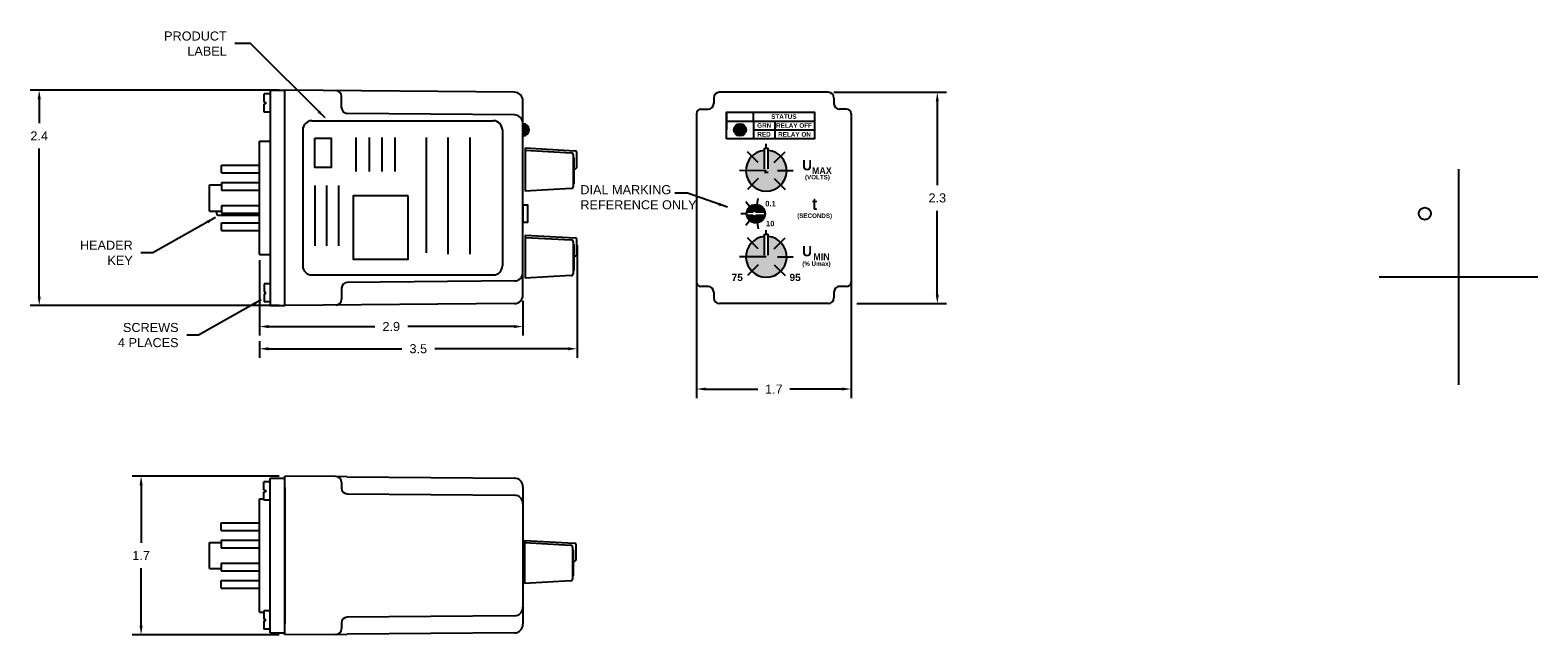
# Model space of a CAD drawing. Extents: x -17.3 to -0.7, y 9.7 to 16.4.
import ezdxf

# ---------------------------------------------------------------- set-up
doc = ezdxf.new("R2010")
doc.units = 0
doc.header["$LTSCALE"] = 0.5
doc.header["$MEASUREMENT"] = 0
doc.header["$PDMODE"] = 2
doc.header["$PDSIZE"] = 0.05
doc.linetypes.add('HIDDEN', pattern=[0.075, 0.05, -0.025])
doc.layers.get('0').update_dxf_attribs({"linetype": 'CONTINUOUS'})
doc.layers.get('DEFPOINTS').update_dxf_attribs({"linetype": 'CONTINUOUS'})
for name, color, linetype in [('ART', 7, 'CONTINUOUS'), ('Components PMPU', 7, 'CONTINUOUS'), ('DIM', 8, 'CONTINUOUS'), ('Drill Holes PMPU', 7, 'CONTINUOUS'), ('Proof Text', 7, 'CONTINUOUS')]:
    doc.layers.add(name, color=color, linetype=linetype)
doc.styles.get("Standard").update_dxf_attribs({"font": 'ARIAL.TTF'})
doc.dimstyles.get("Standard").update_dxf_attribs({"dimtxt": 0.18, "dimasz": 0.18, "dimexe": 0.18, "dimexo": 0.0625, "dimgap": 0.09, "dimtad": 0, "dimtih": 1, "dimtoh": 1, "dimdec": 4, "dimzin": 0, "dimdsep": 46, "dimtxsty": 'STANDARD', "dimcen": 0.09, "dimadec": 0, "dimazin": 0, "dimtfac": 1, "dimtdec": 4, "dimtofl": 0, "dimtmove": 0, "dimatfit": 3, "dimfxl": 1, "dimtolj": 1, "dimtzin": 0, "dimarcsym": 0})

# ---------------------------------------------------------------- blocks, each defined once
blk = doc.blocks.new('*D2')
at = {"layer": 'DEFPOINTS', "color": 0}
for p in [(-8.479, 15.691), (-8.226, 13.36), (-7.277, 13.36)]:
    blk.add_point(p, dxfattribs=at)
at = {"layer": 'DIM', "color": 0, "lineweight": -2}
for p, q in [((-8.417, 15.691), (-7.177, 15.691)), ((-7.277, 15.591), (-7.277, 14.666)), ((-7.277, 13.46), (-7.277, 14.384)), ((-8.164, 13.36), (-7.177, 13.36))]:
    blk.add_line(p, q, dxfattribs=at)
at = {"layer": 'DIM', "color": 0}
for points in [[(-7.294, 15.591), (-7.26, 15.591), (-7.277, 15.691)], [(-7.294, 13.46), (-7.26, 13.46), (-7.277, 13.36)]]:
    blk.add_solid(points, dxfattribs=at)
at = {"layer": 'DIM', "color": 0, "insert": (-7.277, 14.525), "char_height": 0.1, "attachment_point": 5}
blk.add_mtext('\\A1;2.3', dxfattribs=at)
blk = doc.blocks.new('*D3')
at = {"layer": 'DEFPOINTS', "color": 0}
for p in [(-14.748, 13.901), (-11.844, 13.454), (-11.844, 13.107)]:
    blk.add_point(p, dxfattribs=at)
at = {"layer": 'DIM', "color": 0, "lineweight": -2}
for p, q in [((-14.748, 13.838), (-14.748, 13.007)), ((-11.844, 13.392), (-11.844, 13.007)), ((-14.648, 13.107), (-13.478, 13.107)), ((-11.944, 13.107), (-13.114, 13.107))]:
    blk.add_line(p, q, dxfattribs=at)
at = {"layer": 'DIM', "color": 0}
for points in [[(-14.648, 13.124), (-14.648, 13.09), (-14.748, 13.107)], [(-11.944, 13.124), (-11.944, 13.09), (-11.844, 13.107)]]:
    blk.add_solid(points, dxfattribs=at)
at = {"layer": 'DIM', "color": 0, "insert": (-13.296, 13.107), "char_height": 0.1, "attachment_point": 5}
blk.add_mtext('\\A1;2.9', dxfattribs=at)
blk = doc.blocks.new('*D4')
at = {"layer": 'DEFPOINTS', "color": 0}
for p in [(-11.248, 14.066), (-14.748, 13.007), (-11.248, 12.862)]:
    blk.add_point(p, dxfattribs=at)
at = {"layer": 'DIM', "color": 0, "lineweight": -2}
for p, q in [((-11.248, 14.004), (-11.248, 12.762)), ((-14.748, 12.945), (-14.748, 12.762)), ((-14.648, 12.862), (-13.18, 12.862)), ((-11.348, 12.862), (-12.817, 12.862))]:
    blk.add_line(p, q, dxfattribs=at)
at = {"layer": 'DIM', "color": 0}
for points in [[(-14.648, 12.879), (-14.648, 12.845), (-14.748, 12.862)], [(-11.348, 12.879), (-11.348, 12.845), (-11.248, 12.862)]]:
    blk.add_solid(points, dxfattribs=at)
at = {"layer": 'DIM', "color": 0, "insert": (-12.998, 12.862), "char_height": 0.1, "attachment_point": 5}
blk.add_mtext('\\A1;3.5', dxfattribs=at)
blk = doc.blocks.new('*D5')
at = {"layer": 'DEFPOINTS', "color": 0}
for p in [(-14.468, 15.713), (-17.176, 13.338), (-14.468, 13.338)]:
    blk.add_point(p, dxfattribs=at)
at = {"layer": 'DIM', "color": 0, "lineweight": -2}
for p, q in [((-14.531, 15.713), (-17.276, 15.713)), ((-17.176, 15.613), (-17.176, 15.35)), ((-17.176, 13.438), (-17.176, 15.069)), ((-14.531, 13.338), (-17.276, 13.338))]:
    blk.add_line(p, q, dxfattribs=at)
at = {"layer": 'DIM', "color": 0}
for points in [[(-17.193, 15.613), (-17.159, 15.613), (-17.176, 15.713)], [(-17.193, 13.438), (-17.159, 13.438), (-17.176, 13.338)]]:
    blk.add_solid(points, dxfattribs=at)
at = {"layer": 'DIM', "color": 0, "insert": (-17.176, 15.209), "char_height": 0.1, "attachment_point": 5}
blk.add_mtext('\\A1;2.4', dxfattribs=at)
blk = doc.blocks.new('*D1')
at = {"layer": 'DEFPOINTS', "color": 0}
for p in [(-9.932, 14.463), (-8.226, 14.463), (-8.226, 12.418)]:
    blk.add_point(p, dxfattribs=at)
at = {"layer": 'DIM', "color": 0, "lineweight": -2}
for p, q in [((-9.932, 14.401), (-9.932, 12.318)), ((-8.226, 14.401), (-8.226, 12.318)), ((-9.832, 12.418), (-9.256, 12.418)), ((-8.326, 12.418), (-8.903, 12.418))]:
    blk.add_line(p, q, dxfattribs=at)
at = {"layer": 'DIM', "color": 0}
for points in [[(-9.832, 12.435), (-9.832, 12.402), (-9.932, 12.418)], [(-8.326, 12.435), (-8.326, 12.402), (-8.226, 12.418)]]:
    blk.add_solid(points, dxfattribs=at)
at = {"layer": 'DIM', "color": 0, "insert": (-9.079, 12.418), "char_height": 0.1, "attachment_point": 5}
blk.add_mtext('\\A1;1.7', dxfattribs=at)
blk = doc.blocks.new('*D6')
at = {"layer": 'DEFPOINTS', "color": 0}
for p in [(-14.469, 11.458), (-16.053, 9.708), (-14.469, 9.708)]:
    blk.add_point(p, dxfattribs=at)
at = {"layer": 'DIM', "color": 0, "lineweight": -2}
for p, q in [((-14.531, 11.458), (-16.153, 11.458)), ((-16.053, 11.358), (-16.053, 10.723)), ((-16.053, 9.808), (-16.053, 10.442)), ((-14.531, 9.708), (-16.153, 9.708))]:
    blk.add_line(p, q, dxfattribs=at)
at = {"layer": 'DIM', "color": 0}
for points in [[(-16.07, 11.358), (-16.036, 11.358), (-16.053, 11.458)], [(-16.07, 9.808), (-16.036, 9.808), (-16.053, 9.708)]]:
    blk.add_solid(points, dxfattribs=at)
at = {"layer": 'DIM', "color": 0, "insert": (-16.053, 10.583), "char_height": 0.1, "attachment_point": 5}
blk.add_mtext('\\A1;1.7', dxfattribs=at)
blk = doc.blocks.new('block 436')
at = {"layer": 'Proof Text', "color": 7, "lineweight": 25}
blk.add_lwpolyline([(1.72, 2.804), (1.72, 2.999), (2.689, 2.999), (2.689, 2.804), (1.72, 2.804)], dxfattribs=at)
blk = doc.blocks.new('block 437')
at = {"layer": 'Proof Text', "color": 7, "lineweight": 25}
blk.add_lwpolyline([(1.72, 2.999), (2.02, 2.999)], dxfattribs=at)
blk = doc.blocks.new('block 438')
at = {"layer": 'Proof Text', "color": 7, "lineweight": 25}
blk.add_lwpolyline([(2.02, 2.999), (2.02, 2.804)], dxfattribs=at)
blk = doc.blocks.new('block 439')
at = {"layer": 'Proof Text', "color": 7, "lineweight": 25}
blk.add_lwpolyline([(2.252, 2.999), (2.252, 2.804)], dxfattribs=at)
blk = doc.blocks.new('block 440')
at = {"layer": 'Proof Text', "color": 7, "lineweight": 25}
blk.add_lwpolyline([(1.72, 2.999), (1.72, 2.901)], dxfattribs=at)
blk = doc.blocks.new('block 441')
at = {"layer": 'Proof Text', "color": 7, "lineweight": 25}
blk.add_lwpolyline([(2.02, 2.901), (2.689, 2.901)], dxfattribs=at)
blk = doc.blocks.new('block 442')
at = {"layer": 'Proof Text', "color": 7, "insert": (2.059, 2.925), "char_height": 0.04998, "attachment_point": 7}
blk.add_mtext('\\fArial|b1|i0|c0|p34;\\W1;GRN', dxfattribs=at)
blk = doc.blocks.new('block 443')
at = {"layer": 'Proof Text', "color": 7, "insert": (2.061, 2.828), "char_height": 0.04998, "attachment_point": 7}
blk.add_mtext('\\fArial|b1|i0|c0|p34;\\W1;RED', dxfattribs=at)
blk = doc.blocks.new('block 444')
at = {"layer": 'Proof Text', "color": 7, "insert": (2.267, 2.924), "char_height": 0.04998, "attachment_point": 7}
blk.add_mtext('\\fArial|b1|i0|c0|p34;\\W1;RELAY OFF', dxfattribs=at)
blk = doc.blocks.new('block 445')
at = {"layer": 'Proof Text', "color": 7, "insert": (2.29, 2.826), "char_height": 0.04998, "attachment_point": 7}
blk.add_mtext('\\fArial|b1|i0|c0|p34;\\W1;RELAY ON', dxfattribs=at)
blk = doc.blocks.new('block 448')
at = {"layer": 'Proof Text', "color": 7, "insert": (2.663, 2.018), "char_height": 0.13217, "attachment_point": 7}
blk.add_mtext('\\fArial|b1|i0|c0|p34;\\W0.93;t', dxfattribs=at)
blk = doc.blocks.new('block 449')
at = {"layer": 'Proof Text', "color": 7, "insert": (2.678, 1.465), "char_height": 0.07553, "attachment_point": 7}
blk.add_mtext('\\fArial|b1|i0|c0|p34;\\W0.93;MIN', dxfattribs=at)
blk = doc.blocks.new('block 450')
at = {"layer": 'Proof Text', "color": 7, "insert": (2.556, 1.506), "char_height": 0.11333, "attachment_point": 7}
blk.add_mtext('\\fArial|b1|i0|c0|p34;\\W0.93;U', dxfattribs=at)
blk = doc.blocks.new('block 451')
at = {"layer": 'Proof Text', "color": 7, "insert": (2.663, 2.415), "char_height": 0.07553, "attachment_point": 7}
blk.add_mtext('\\fArial|b1|i0|c0|p34;\\W0.93;MAX', dxfattribs=at)
blk = doc.blocks.new('block 452')
at = {"layer": 'Proof Text', "color": 7, "insert": (2.556, 2.454), "char_height": 0.11333, "attachment_point": 7}
blk.add_mtext('\\fArial|b1|i0|c0|p34;\\W0.93;U', dxfattribs=at)
blk = doc.blocks.new('block 453')
at = {"layer": 'Proof Text', "color": 7, "insert": (2.5, 1.916), "char_height": 0.04909, "attachment_point": 7}
blk.add_mtext('\\fArial|b1|i0|c0|p34;\\W1;(SECONDS)', dxfattribs=at)
blk = doc.blocks.new('block 454')
at = {"layer": 'Proof Text', "color": 7, "insert": (2.556, 1.387), "char_height": 0.04909, "attachment_point": 7}
blk.add_mtext('\\fArial|b1|i0|c0|p34;\\W1;(% Umax)', dxfattribs=at)
blk = doc.blocks.new('block 674')
at = {"layer": 'Proof Text', "color": 7, "insert": (2.586, 2.341), "char_height": 0.04909, "attachment_point": 7}
blk.add_mtext('\\fArial|b1|i0|c0|p34;\\W1;(VOLTS)', dxfattribs=at)
blk = doc.blocks.new('block 680')
at = {"layer": 'Proof Text', "color": 7, "insert": (1.777, 1.234), "char_height": 0.07997, "attachment_point": 7}
blk.add_mtext('\\fArial|b1|i0|c0|p34;\\W1;75', dxfattribs=at)
blk = doc.blocks.new('block 681')
at = {"layer": 'Proof Text', "color": 7, "insert": (2.415, 1.234), "char_height": 0.07997, "attachment_point": 7}
blk.add_mtext('\\fArial|b1|i0|c0|p34;\\W1;95', dxfattribs=at)
blk = doc.blocks.new('block 689')
at = {"layer": 'Proof Text', "color": 7, "lineweight": 25}
blk.add_lwpolyline([(1.72, 2.999), (2.02, 2.999)], dxfattribs=at)
blk = doc.blocks.new('block 690')
at = {"layer": 'Proof Text', "color": 7, "lineweight": 25}
blk.add_lwpolyline([(2.689, 3.096), (2.689, 2.999)], dxfattribs=at)
blk = doc.blocks.new('block 691')
at = {"layer": 'Proof Text', "color": 7, "lineweight": 25}
blk.add_lwpolyline([(1.72, 3.096), (1.72, 2.999)], dxfattribs=at)
blk = doc.blocks.new('block 692')
at = {"layer": 'Proof Text', "color": 7, "lineweight": 25}
blk.add_lwpolyline([(2.02, 2.999), (2.689, 2.999)], dxfattribs=at)
blk = doc.blocks.new('block 693')
at = {"layer": 'Proof Text', "color": 7, "lineweight": 25}
blk.add_lwpolyline([(2.02, 2.999), (2.02, 3.096)], dxfattribs=at)
blk = doc.blocks.new('block 694')
at = {"layer": 'Proof Text', "color": 7, "insert": (2.213, 3.023), "char_height": 0.04998, "attachment_point": 7}
blk.add_mtext('\\fArial|b1|i0|c0|p34;\\W1;STATUS', dxfattribs=at)
blk = doc.blocks.new('block 696')
at = {"layer": 'Proof Text', "color": 7, "lineweight": 25}
blk.add_lwpolyline([(1.72, 2.804), (1.72, 3.096), (2.689, 3.096), (2.689, 2.804), (1.72, 2.804)], dxfattribs=at)
blk = doc.blocks.new('block 722')
at = {"layer": 'Proof Text', "color": 7, "insert": (2.148, 2.058), "char_height": 0.05998, "attachment_point": 7}
blk.add_mtext('\\fArial|b1|i0|c0|p34;\\W1;0.1', dxfattribs=at)
blk = doc.blocks.new('block 723')
at = {"layer": 'Proof Text', "color": 7, "insert": (2.156, 1.838), "char_height": 0.05998, "attachment_point": 7}
blk.add_mtext('\\fArial|b1|i0|c0|p34;\\W1;10', dxfattribs=at)

msp = doc.modelspace()

# ---------------------------------------------------------------- hatches: boundary and pattern name
msp.add_hatch(color=256).paths.add_polyline_path([(-11.8437, 15.3422), (-11.8437, 15.2752), (-11.8437, 15.2082, 1)])
h = msp.add_hatch(color=256)
h.paths.add_polyline_path([(-9.1419, 14.996), (-9.1419, 14.8449), (-9.1819, 14.8449), (-9.1819, 14.996, 17.0789561)], flags=16)
h.paths.add_polyline_path([(-9.1819, 14.996), (-9.1819, 15.0499, 22.4554674), (-9.1419, 15.0499), (-9.1419, 14.996, -17.0789561)])
h = msp.add_hatch(color=256)
h.paths.add_polyline_path([(-9.1419, 14.047), (-9.1419, 13.8959), (-9.1819, 13.8959), (-9.1819, 14.047, 17.0789561)], flags=16)
h.paths.add_polyline_path([(-9.1819, 14.047), (-9.1819, 14.1009, 22.4554674), (-9.1419, 14.1009), (-9.1419, 14.047, -17.0789561)])
at = {"layer": 'ART'}
msp.add_hatch(color=256, dxfattribs=at).paths.add_polyline_path([(-9.3868, 15.2752, 1), (-9.5168, 15.2752, 1)])
h = msp.add_hatch(color=256, dxfattribs=at)
h.paths.add_polyline_path([(-9.3734, 14.3345, 0.8396419), (-9.1813, 14.3345), (-9.2773, 14.3345), (-9.2773, 14.3064), (-9.3141, 14.3345)])
h.paths.add_polyline_path([(-9.1813, 14.3682, 0.8396419), (-9.3734, 14.3682), (-9.3141, 14.3682), (-9.2773, 14.3963), (-9.2773, 14.3682)])

# ---------------------------------------------------------------- linework, layer by layer
for p, q in [((-14.6981, 15.5817), (-14.6981, 15.6717)), ((-14.629, 15.6717), (-14.6981, 15.6717)), ((-14.6281, 13.3384), (-14.6281, 15.7129)), ((-14.6281, 15.7129), (-14.4681, 15.7129)), ((-11.9366, 15.6908), (-14.4681, 15.7129)), ((-11.9366, 15.6908), (-14.4681, 15.7129)), ((-14.4681, 13.3384), (-14.4681, 15.7129)), ((-13.8432, 15.5194), (-13.8432, 15.6455)), ((-13.8432, 15.5194), (-13.8432, 15.6455)), ((-9.7417, 15.6283), (-9.7417, 15.5658)), ((-8.4792, 15.6908), (-9.6792, 15.6908)), ((-8.4167, 15.6283), (-8.4167, 15.5658)), ((-14.6981, 15.5817), (-14.6826, 15.5817)), ((-14.6981, 15.4717), (-14.6981, 15.5617)), ((-14.6981, 15.5617), (-14.6826, 15.5617)), ((-14.629, 15.4717), (-14.6981, 15.4717)), ((-14.6826, 15.5817), (-14.6826, 15.5617)), ((-11.9366, 15.4408), (-13.7813, 15.4569)), ((-11.9366, 15.4408), (-13.7813, 15.4569)), ((-11.8437, 13.4543), (-11.8437, 15.597)), ((-11.8437, 13.4543), (-11.8437, 15.597)), ((-9.8822, 15.5033), (-9.8042, 15.5033)), ((-8.2762, 15.5033), (-8.3542, 15.5033)), ((-9.9322, 15.4533), (-9.9322, 13.5983)), ((-8.2262, 15.4533), (-8.2262, 13.5983)), ((-14.7481, 13.9007), (-14.7481, 15.1507)), ((-14.7481, 15.1507), (-14.6281, 15.1507)), ((-11.8185, 15.0758), (-11.8185, 14.6008)), ((-11.8185, 15.0758), (-11.2721, 15.0449)), ((-11.8185, 15.0508), (-11.3121, 15.0221)), ((-11.2885, 14.6544), (-11.2885, 14.9971)), ((-11.2485, 14.8699), (-11.2485, 15.0199)), ((-9.1819, 14.8449), (-9.1819, 15.0757)), ((-9.1819, 15.0757), (-9.1419, 15.0757)), ((-9.1419, 14.8449), (-9.1419, 15.0757)), ((-15.1681, 14.8857), (-14.7481, 14.8857)), ((-15.1681, 14.8007), (-15.1681, 14.8857)), ((-15.1681, 14.8007), (-14.7481, 14.8007)), ((-11.2785, 14.7008), (-11.2785, 14.9508)), ((-11.2785, 14.8449), (-11.2735, 14.8449)), ((-9.1419, 14.8067), (-9.1819, 14.8067)), ((-1.5327, 14.8407), (-1.5327, 12.4657)), ((-15.2981, 14.3807), (-15.2981, 14.6707)), ((-15.2981, 14.6707), (-15.1681, 14.6707)), ((-15.1681, 14.6957), (-15.1681, 14.6107)), ((-15.1681, 14.6957), (-14.7481, 14.6957)), ((-11.3121, 14.6294), (-11.8185, 14.6008)), ((-15.1681, 14.6107), (-14.7481, 14.6107)), ((-15.2981, 14.3807), (-15.1681, 14.3807)), ((-15.2227, 14.3803), (-15.2227, 14.357)), ((-15.2027, 14.337), (-14.7487, 14.337)), ((-15.1681, 14.4407), (-14.7481, 14.4407)), ((-15.1681, 14.4407), (-15.1681, 14.3557)), ((-15.1681, 14.3557), (-14.7481, 14.3557)), ((-9.3141, 14.3682), (-9.2773, 14.3963)), ((-9.3141, 14.3345), (-9.2773, 14.3064)), ((-9.2773, 14.3682), (-9.2773, 14.3963)), ((-9.2773, 14.3064), (-9.2773, 14.3345)), ((-15.1681, 14.1657), (-15.1681, 14.2507)), ((-15.1681, 14.2507), (-14.7481, 14.2507)), ((-15.1681, 14.1657), (-14.7481, 14.1657)), ((-9.1819, 13.8954), (-9.1819, 14.1263)), ((-9.1819, 14.1263), (-9.1419, 14.1263)), ((-9.1419, 13.8954), (-9.1419, 14.1263)), ((-11.8185, 14.1156), (-11.8185, 13.6405)), ((-11.8185, 14.1156), (-11.2721, 14.0846)), ((-11.8185, 14.0905), (-11.3121, 14.0619)), ((-11.2885, 13.6942), (-11.2885, 14.0369)), ((-11.2785, 13.7405), (-11.2785, 13.9905)), ((-11.2485, 13.9096), (-11.2485, 14.0597)), ((-14.7481, 13.9007), (-14.6281, 13.9007)), ((-11.2785, 13.8846), (-11.2735, 13.8846)), ((-11.3121, 13.6692), (-11.8185, 13.6405)), ((-0.6577, 13.6532), (-2.4077, 13.6532)), ((-14.6981, 13.5796), (-14.6981, 13.4896)), ((-14.629, 13.5796), (-14.6981, 13.5796)), ((-14.6981, 13.4896), (-14.6826, 13.4896)), ((-14.6981, 13.4696), (-14.6981, 13.3796)), ((-14.6981, 13.4696), (-14.6826, 13.4696)), ((-14.6826, 13.4696), (-14.6826, 13.4896)), ((-13.8432, 13.5319), (-13.8432, 13.4058)), ((-13.8432, 13.5319), (-13.8432, 13.4058)), ((-11.9366, 13.6105), (-13.7813, 13.5944)), ((-11.9366, 13.6105), (-13.7813, 13.5944)), ((-9.8042, 13.5483), (-9.8822, 13.5483)), ((-9.7417, 13.4858), (-9.7417, 13.4233)), ((-8.4167, 13.4858), (-8.4167, 13.4233)), ((-8.2762, 13.5483), (-8.3542, 13.5483)), ((-14.629, 13.3796), (-14.6981, 13.3796)), ((-14.6281, 13.3384), (-14.4681, 13.3384)), ((-11.9366, 13.3605), (-14.4681, 13.3384)), ((-11.9366, 13.3605), (-14.4681, 13.3384)), ((-8.4792, 13.3608), (-9.6792, 13.3608)), ((-14.6296, 11.3938), (-14.6987, 11.3938)), ((-14.6987, 11.3038), (-14.6987, 11.3938)), ((-14.6987, 11.3038), (-14.6832, 11.3038)), ((-14.6832, 11.3038), (-14.6832, 11.2838)), ((-14.6287, 9.7296), (-14.6287, 11.4356)), ((-14.6287, 11.4356), (-14.4687, 11.4356)), ((-14.4687, 9.7296), (-14.4687, 11.4356)), ((-14.7487, 9.9576), (-14.7487, 11.2076)), ((-14.7487, 11.2076), (-14.6987, 11.2076)), ((-14.6987, 11.1938), (-14.6987, 11.2838)), ((-14.6987, 11.2838), (-14.6832, 11.2838)), ((-14.6296, 11.1938), (-14.6987, 11.1938)), ((-15.1687, 10.9426), (-14.7487, 10.9426)), ((-15.1687, 10.8576), (-15.1687, 10.9426)), ((-15.1687, 10.8576), (-14.7487, 10.8576)), ((-15.2987, 10.4376), (-15.2987, 10.7276)), ((-15.2987, 10.7276), (-15.1687, 10.7276)), ((-15.1687, 10.7526), (-15.1687, 10.6676)), ((-15.1687, 10.7526), (-14.7487, 10.7526)), ((-15.1687, 10.6676), (-14.7487, 10.6676)), ((-11.8258, 10.7496), (-11.2794, 10.7186)), ((-11.8258, 10.7496), (-11.8258, 10.2745)), ((-11.8258, 10.7245), (-11.3194, 10.6958)), ((-11.2958, 10.3281), (-11.2958, 10.6709)), ((-11.2558, 10.5436), (-11.2558, 10.6937)), ((-15.1687, 10.4976), (-14.7487, 10.4976)), ((-15.1687, 10.4976), (-15.1687, 10.4126)), ((-11.2858, 10.3745), (-11.2858, 10.6245)), ((-11.2858, 10.5186), (-11.2808, 10.5186)), ((-15.2987, 10.4376), (-15.1687, 10.4376)), ((-15.1687, 10.4126), (-14.7487, 10.4126)), ((-15.1687, 10.2226), (-15.1687, 10.3076)), ((-15.1687, 10.3076), (-14.7487, 10.3076)), ((-15.1687, 10.2226), (-14.7487, 10.2226)), ((-11.3194, 10.3032), (-11.8258, 10.2745)), ((-14.6296, 9.9714), (-14.6987, 9.9714)), ((-14.6987, 9.9714), (-14.6987, 9.8814)), ((-14.4687, 9.7296), (-14.4687, 10.1028)), ((-14.7487, 9.9576), (-14.6987, 9.9576)), ((-14.6987, 9.8814), (-14.6832, 9.8814)), ((-14.6987, 9.8614), (-14.6987, 9.7714)), ((-14.6987, 9.8614), (-14.6832, 9.8614)), ((-14.6832, 9.8614), (-14.6832, 9.8814)), ((-14.6296, 9.7714), (-14.6987, 9.7714)), ((-14.6287, 9.7296), (-14.4687, 9.7296))]:
    msp.add_line(p, q)
at = {"color": 7, "linetype": 'Continuous'}
for p, q in [((-13.9057, 11.4527), (-14.4687, 11.4576)), ((-14.4687, 11.3326), (-14.4687, 11.4576)), ((-14.4687, 11.3326), (-14.4687, 9.8326)), ((-13.7818, 11.4516), (-13.9057, 11.4527)), ((-13.8437, 11.3902), (-13.8437, 11.3326)), ((-13.8437, 11.3326), (-13.8437, 11.3266)), ((-13.7818, 11.4516), (-11.9369, 11.4355)), ((-11.8437, 11.3415), (-11.8437, 11.3326)), ((-11.8437, 11.3326), (-11.8437, 11.154)), ((-13.7818, 11.2641), (-11.9369, 11.248)), ((-11.8437, 11.154), (-11.8437, 10.0112)), ((-11.8437, 10.0112), (-11.8437, 9.8326)), ((-14.4687, 9.7076), (-14.4687, 9.8326)), ((-13.8437, 9.8386), (-13.8437, 9.8326)), ((-13.8437, 9.8326), (-13.8437, 9.775)), ((-11.9369, 9.9172), (-13.7818, 9.9011)), ((-11.8437, 9.8326), (-11.8437, 9.8237)), ((-13.9057, 9.7125), (-14.4687, 9.7076)), ((-13.9057, 9.7125), (-13.7818, 9.7136)), ((-11.9369, 9.7297), (-13.7818, 9.7136))]:
    msp.add_line(p, q, dxfattribs=at)
at = {"color": 7, "linetype": 'HIDDEN'}
msp.add_line((-14.4687, 11.1798), (-14.4687, 9.9854), dxfattribs=at)
for points in [[(-9.3141, 14.3682), (-9.3734, 14.3682)], [(-9.3734, 14.3345), (-9.3141, 14.3345)], [(-9.1813, 14.3682), (-9.2773, 14.3682)], [(-9.2773, 14.3345), (-9.1813, 14.3345)]]:
    msp.add_lwpolyline(points)
for centre, radius in [((-9.4518, 15.2752), 0.067), ((-9.2773, 14.3513), 0.0975), ((-1.9042, 14.3524), 0.067)]:
    msp.add_circle(centre, radius)
for centre, radius, start, end in [((-13.9057, 15.6455), 0.0625, 0, 89.5), ((-11.9374, 15.597), 0.0937, 0, 89.5), ((-11.9374, 15.597), 0.0937, 0, 89.5), ((-9.6792, 15.6283), 0.0625, 90, 180), ((-8.4792, 15.6283), 0.0625, 0, 90), ((-13.7808, 15.5194), 0.0625, 180, 269.5), ((-13.7808, 15.5194), 0.0625, 180, 269.5), ((-9.8822, 15.4533), 0.05, 90, 180), ((-9.8042, 15.5658), 0.0625, 270, 0), ((-8.3542, 15.5658), 0.0625, 180, 270), ((-8.2762, 15.4533), 0.05, 0, 90), ((-11.9374, 15.3471), 0.0937, 0, 89.5), ((-11.9374, 15.3471), 0.0937, 0, 89.5), ((-11.8437, 15.2752), 0.067, 270, 90), ((-11.3135, 14.9971), 0.025, 0, 86.7603), ((-11.3035, 14.9508), 0.025, 0, 53.1301), ((-11.2735, 15.0199), 0.025, 0, 86.7603), ((-9.1619, 14.8258), 0.225, 95.09969, 84.90031), ((-11.2735, 14.8699), 0.025, 270, 0), ((-11.3135, 14.6544), 0.025, 273.2397, 0), ((-11.3035, 14.7008), 0.025, 306.8699, 0), ((-15.2027, 14.357), 0.02, 180, 270), ((-11.3135, 14.0369), 0.025, 0, 86.7603), ((-11.3035, 13.9905), 0.025, 0, 53.1301), ((-11.2735, 14.0597), 0.025, 0, 86.7603), ((-9.1619, 13.8763), 0.225, 95.09969, 84.90031), ((-11.2735, 13.9096), 0.025, 270, 0), ((-11.9374, 13.7042), 0.0937, 270.5, 0), ((-11.9374, 13.7042), 0.0937, 270.5, 0), ((-11.3135, 13.6942), 0.025, 273.2397, 0), ((-11.3035, 13.7405), 0.025, 306.8699, 0), ((-13.7808, 13.5319), 0.0625, 90.5, 180), ((-13.7808, 13.5319), 0.0625, 90.5, 180), ((-9.8822, 13.5983), 0.05, 180, 270), ((-9.8042, 13.4858), 0.0625, 0, 90), ((-8.3542, 13.4858), 0.0625, 89.93218, 180), ((-8.2762, 13.5983), 0.05, 270, 0), ((-13.9057, 13.4058), 0.0625, 270.5, 0), ((-13.9057, 13.4058), 0.0625, 270.5, 0), ((-11.9374, 13.4543), 0.0937, 270.5, 0), ((-11.9374, 13.4543), 0.0937, 270.5, 0), ((-9.6792, 13.4233), 0.0625, 180, 270), ((-8.4792, 13.4233), 0.0625, 270, 0), ((-11.3208, 10.6709), 0.025, 0, 86.7603), ((-11.3108, 10.6245), 0.025, 0, 53.1301), ((-11.2808, 10.6937), 0.025, 0, 86.7603), ((-11.2808, 10.5436), 0.025, 270, 0), ((-11.3208, 10.3281), 0.025, 273.2397, 0), ((-11.3108, 10.3745), 0.025, 306.8699, 0)]:
    msp.add_arc(centre, radius, start, end)
at = {"color": 7, "linetype": 'Continuous'}
for centre, radius, start, end in [((-13.9062, 11.3902), 0.0625, 0, 89.5), ((-13.7812, 11.3266), 0.0625, 180, 269.5), ((-11.9377, 11.3415), 0.094, 0, 89.5), ((-11.9377, 11.154), 0.094, 0, 89.5), ((-11.9377, 10.0112), 0.094, 270.5, 0), ((-13.7812, 9.8386), 0.0625, 90.5, 180), ((-11.9377, 9.8237), 0.094, 270.5, 0), ((-13.9062, 9.775), 0.0625, 270.5, 0)]:
    msp.add_arc(centre, radius, start, end, dxfattribs=at)
at = {"layer": 'ART'}
for p, q in [((-14.1713, 15.3757), (-12.1713, 15.3757)), ((-14.2713, 15.2757), (-14.2713, 13.7757)), ((-13.6845, 15.1907), (-13.6845, 14.8168)), ((-13.5403, 15.1907), (-13.5403, 14.8168)), ((-13.4, 15.1907), (-13.4, 14.8168)), ((-13.2559, 15.1907), (-13.2559, 14.8168)), ((-12.9102, 15.1907), (-12.9102, 13.9187)), ((-12.6724, 15.1907), (-12.6724, 13.9034)), ((-12.4303, 15.1907), (-12.4303, 13.9034)), ((-12.0713, 15.2757), (-12.0713, 13.7757)), ((-9.2503, 14.9145), (-9.3704, 15.0347)), ((-9.1619, 15.0757), (-9.1619, 15.1203)), ((-9.0736, 14.9145), (-8.9534, 15.0347)), ((-9.1619, 14.8258), (-9.4568, 14.8261)), ((-9.0369, 14.8261), (-8.867, 14.8261)), ((-14.1378, 14.6633), (-14.1378, 13.9954)), ((-14.0092, 14.6633), (-14.0092, 13.9954)), ((-13.8769, 14.6633), (-13.8769, 13.9954)), ((-9.2503, 14.7378), (-9.3704, 14.6176)), ((-9.0736, 14.7378), (-8.9534, 14.6176)), ((-9.3438, 14.4281), (-9.3878, 14.4805)), ((-9.2617, 14.4517), (-9.2501, 14.5174)), ((-11.8437, 14.4488), (-11.8437, 14.2538)), ((-9.3789, 14.3513), (-9.4434, 14.3513)), ((-9.3438, 14.2746), (-9.388, 14.222)), ((-9.2617, 14.251), (-9.2501, 14.1852)), ((-9.1619, 14.1263), (-9.1619, 14.171)), ((-9.2503, 13.9653), (-9.3704, 14.0854)), ((-9.0736, 13.9653), (-8.9534, 14.0854)), ((-9.1619, 13.8763), (-9.4568, 13.8769)), ((-9.0369, 13.8769), (-8.867, 13.8769)), ((-14.1713, 13.6757), (-12.1713, 13.6757)), ((-9.2503, 13.7885), (-9.3704, 13.6684)), ((-9.0736, 13.7885), (-8.9534, 13.6684))]:
    msp.add_line(p, q, dxfattribs=at)
for points in [[(-14.1366, 15.1829), (-13.9574, 15.1829), (-13.9574, 14.8597), (-14.1366, 14.8597)], [(-13.1097, 14.5486), (-13.7158, 14.5486), (-13.7158, 13.8513), (-13.1097, 13.8513)]]:
    msp.add_lwpolyline(points, close=True, dxfattribs=at)
msp.add_circle((-9.4518, 15.2752), 0.065, dxfattribs=at)
for centre, start, end in [((-14.1713, 15.2757), 90, 180), ((-12.1713, 15.2757), 0, 90), ((-14.1713, 13.7757), 180, 270), ((-12.1713, 13.7757), 270, 0)]:
    msp.add_arc(centre, 0.1, start, end, dxfattribs=at)
at = {"layer": 'Components PMPU'}
msp.add_lwpolyline([(-11.8437, 14.4488), (-11.7932, 14.4488), (-11.7932, 14.2538), (-11.8437, 14.2538)], dxfattribs=at)
at = {"layer": 'Drill Holes PMPU'}
msp.add_circle((-9.2773, 14.3513), 0.1016, dxfattribs=at)

# ---------------------------------------------------------------- block references
at = {"layer": 'Proof Text'}
for name in ['block 691', 'block 696', 'block 693', 'block 690', 'block 436', 'block 437', 'block 440', 'block 689', 'block 438', 'block 692', 'block 442', 'block 694', 'block 439', 'block 444', 'block 441', 'block 443', 'block 445', 'block 452', 'block 451', 'block 674', 'block 722', 'block 448', 'block 453', 'block 723', 'block 450', 'block 454', 'block 449', 'block 680', 'block 681']:
    msp.add_blockref(name, (-11.3214, 12.3738), dxfattribs=at)

# ---------------------------------------------------------------- texts
at = {"layer": 'DEFPOINTS', "char_height": 0.1}
for s, insert, attachment_point in [('PRODUCT\\PLABEL', (-15.1088, 16.2272), 6), ('DIAL MARKING \\PREFERENCE ONLY', (-11.2115, 14.5321), 4), ('\\A1;HEADER\\PKEY', (-16.1449, 13.9204), 6), ('SCREWS\\P4 PLACES', (-15.6399, 13.0126), 6)]:
    msp.add_mtext(s, dxfattribs=dict(at, insert=insert, attachment_point=attachment_point))

# ---------------------------------------------------------------- dimensions: what is measured, and where the dimension line sits
at = {"layer": 'DIM'}
for base, p1, p2, picture, middle in [((-17.1759, 13.3384), (-14.4681, 15.7129), (-14.4681, 13.3384), '*D5', (-17.1759, 15.2095)), ((-7.2769, 13.3596), (-8.4792, 15.6908), (-8.2262, 13.3596), '*D2', (-7.2769, 14.5252)), ((-16.0530168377, 9.7076080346), (-14.4687213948, 11.4576080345), (-14.4687213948, 9.7076080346), '*D6', (-16.0530168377, 10.5826080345))]:
    dim = msp.add_linear_dim(base=base, p1=p1, p2=p2, angle=90, dimstyle='STANDARD', override={"dimtxt": 0.1, "dimasz": 0.1, "dimexe": 0.1, "dimdec": 1, "dimtdec": 3}, dxfattribs=at)
    dim.commit()
    dim.dimension.update_dxf_attribs({"geometry": picture, "text_midpoint": middle, "dimtype": 160})
dim = msp.add_linear_dim(base=(-8.2262, 12.4184), p1=(-9.9322, 14.4633), p2=(-8.2262, 14.4633), dimstyle='STANDARD', override={"dimtxt": 0.1, "dimasz": 0.1, "dimexe": 0.1, "dimdec": 1, "dimtdec": 3}, dxfattribs=at)
dim.commit()
dim.dimension.update_dxf_attribs({"geometry": '*D1', "text_midpoint": (-9.0792, 12.4184)})
for base, p1, p2, text, picture, middle in [((-11.2483, 12.8619), (-14.7481, 13.0072), (-11.2483, 14.066), '3.5', '*D4', (-12.9982, 12.8619)), ((-11.8437, 13.1072), (-14.7481, 13.9007), (-11.8437, 13.4543), '2.9', '*D3', (-13.2959, 13.1072))]:
    dim = msp.add_linear_dim(base=base, p1=p1, p2=p2, text=text, dimstyle='STANDARD', override={"dimtxt": 0.1, "dimasz": 0.1, "dimexe": 0.1, "dimdec": 3, "dimtdec": 3}, dxfattribs=at)
    dim.commit()
    dim.dimension.update_dxf_attribs({"geometry": picture, "text_midpoint": middle})

# ---------------------------------------------------------------- leaders
at = {"layer": 'DEFPOINTS', "annotation_type": 0, "has_hookline": 1, "hookline_direction": 1}
for points, text_width in [([(-14.0258, 15.408), (-14.8461, 16.2272), (-15.0188, 16.2272)], 0.6766), ([(-15.2346, 14.3085), (-15.9253, 13.9204), (-16.0549, 13.9204)], 0.5686), ([(-14.7296, 13.4006), (-15.4204, 13.0126), (-15.5499, 13.0126)], 0.6581)]:
    msp.add_leader(points, dimstyle='STANDARD', override={"dimtxt": 0.1, "dimasz": 0.1, "dimexe": 0.1, "dimdec": 3, "dimtdec": 3}, dxfattribs=dict(at, text_width=text_width))
at = {"layer": 'DEFPOINTS'}
msp.add_leader([(-9.5906, 14.4245), (-10.0296, 14.5776), (-10.1701, 14.5761)], dimstyle='STANDARD', override={"dimtxt": 0.1, "dimasz": 0.1, "dimexe": 0.1, "dimgap": 0.09, "dimtad": 0, "dimdec": 3, "dimtdec": 3}, dxfattribs=at)

doc.saveas('drawing.dxf')
